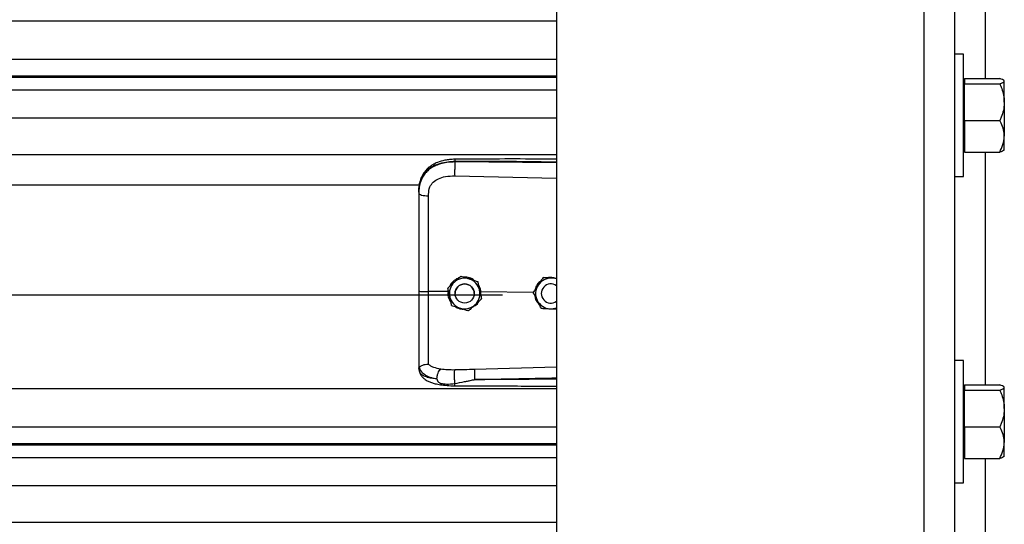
# Model space of a CAD drawing. Header units: inches. Extents: x 170 to 284, y 215 to 248.
# Tile 49 of 256: x 181.524 to 182.075, y 222.944 to 223.226. Entities that reach past the tile are written whole.
import ezdxf

# ---------------------------------------------------------------- set-up
doc = ezdxf.new("R2010")
doc.units = ezdxf.units.IN
doc.header["$LTSCALE"] = 0.25
doc.header["$MEASUREMENT"] = 0
doc.layers.add('RH BENCH MOUNT', color=7, linetype='Continuous')

msp = doc.modelspace()

# ---------------------------------------------------------------- linework, layer by layer
at = {"layer": 'RH BENCH MOUNT'}
for p, q in [((182.03003, 224.19169), (182.03003, 219.95433)), ((182.04715, 224.19169), (182.04715, 219.95433)), ((181.82458, 224.15478), (181.82458, 219.95433)), ((182.06427, 223.32431), (182.06427, 223.19356)), ((177.79226, 223.22576), (181.82458, 223.22576)), ((177.79226, 223.20438), (181.82458, 223.20438)), ((182.05222, 223.20725), (182.04715, 223.20725)), ((182.05222, 223.17301), (182.05222, 223.20725)), ((181.82458, 223.1949), (177.79226, 223.1949)), ((177.79226, 223.19426), (181.82458, 223.19426)), ((182.05277, 223.19356), (182.05277, 223.19211)), ((182.05277, 223.19356), (182.07242, 223.19356)), ((182.05277, 223.19227), (182.05222, 223.19227)), ((182.05277, 223.19211), (182.05277, 223.19066)), ((182.05277, 223.18039), (182.05277, 223.19066)), ((182.05277, 223.19066), (182.07242, 223.19066)), ((182.07499, 223.19227), (182.0748, 223.1925)), ((182.07499, 223.19211), (182.07499, 223.19227)), ((182.07499, 223.18039), (182.07499, 223.19211)), ((177.79226, 223.18724), (181.82458, 223.18724)), ((182.05277, 223.17012), (182.05277, 223.18039)), ((182.07499, 223.18039), (182.07499, 223.16129)), ((177.79226, 223.17155), (181.82458, 223.17155)), ((182.05222, 223.13877), (182.05222, 223.17301)), ((182.05277, 223.17012), (182.05277, 223.16129)), ((182.05277, 223.17012), (182.07242, 223.17012)), ((182.05277, 223.16129), (182.05277, 223.15247)), ((182.07499, 223.15375), (182.07499, 223.16129)), ((177.79226, 223.15117), (181.82458, 223.15117)), ((182.05222, 223.15375), (182.05277, 223.15375)), ((182.05277, 223.15247), (182.07242, 223.15247)), ((182.06427, 223.15247), (182.06427, 223.02235)), ((182.0748, 223.15353), (182.07499, 223.15375)), ((181.76773, 223.14695), (181.76773, 223.14737)), ((181.82458, 223.14642), (181.76773, 223.14695)), ((181.76764, 223.13917), (181.82458, 223.13796)), ((182.04715, 223.13877), (182.05222, 223.13877)), ((177.86881, 223.13409), (181.74803, 223.13409)), ((181.74754, 223.13003), (181.74754, 223.12954)), ((181.77111, 223.0831), (181.77111, 223.0831)), ((181.78053, 223.0801), (181.78053, 223.0801)), ((181.81705, 223.0823), (181.81705, 223.0823)), ((181.8181, 223.08224), (181.81705, 223.0823)), ((177.82243, 223.0727), (181.79441, 223.0727)), ((181.76391, 223.07451), (181.753, 223.07461)), ((181.7638, 223.07644), (181.7638, 223.07644)), ((181.7641, 223.0751), (181.76391, 223.07451)), ((181.76391, 223.07451), (181.76391, 223.07451)), ((181.76787, 223.07344), (181.76787, 223.07344)), ((181.77857, 223.07344), (181.77857, 223.07344)), ((181.78235, 223.07433), (181.7818, 223.07428)), ((181.78225, 223.07221), (181.78235, 223.07433)), ((181.78235, 223.07433), (181.78235, 223.07433)), ((181.81158, 223.07405), (181.78235, 223.07433)), ((181.81157, 223.07408), (181.81157, 223.07408)), ((181.81608, 223.07344), (181.81608, 223.07344)), ((181.78264, 223.07044), (181.78264, 223.07044)), ((181.82088, 223.0649), (181.82458, 223.06466)), ((182.05222, 223.03605), (182.04715, 223.03605)), ((182.05222, 223.00181), (182.05222, 223.03605)), ((181.74754, 223.03249), (181.74754, 223.03196)), ((181.74788, 223.02998), (181.74754, 223.03196)), ((181.82458, 223.03228), (181.77865, 223.03095)), ((177.79226, 223.02031), (181.82458, 223.02031)), ((182.05277, 223.02107), (182.05222, 223.02107)), ((182.05277, 223.02235), (182.05277, 223.0209)), ((182.05277, 223.02235), (182.07242, 223.02235)), ((182.05277, 223.0209), (182.05277, 223.01946)), ((182.05277, 223.00918), (182.05277, 223.01946)), ((182.05277, 223.01946), (182.07242, 223.01946)), ((182.07499, 223.02107), (182.0748, 223.02129)), ((182.07499, 223.0209), (182.07499, 223.02107)), ((182.07499, 223.00918), (182.07499, 223.0209)), ((182.05277, 222.99891), (182.05277, 223.00918)), ((182.07499, 223.00918), (182.07499, 222.99009)), ((182.05222, 222.96756), (182.05222, 223.00181)), ((177.79226, 222.99893), (181.82458, 222.99893)), ((182.05277, 222.99891), (182.05277, 222.99009)), ((182.05277, 222.99891), (182.07242, 222.99891)), ((181.82458, 222.98945), (177.79226, 222.98945)), ((182.05277, 222.99009), (182.05277, 222.98126)), ((182.07499, 222.98254), (182.07499, 222.99009)), ((177.79226, 222.98881), (181.82458, 222.98881)), ((177.79226, 222.98179), (181.82458, 222.98179)), ((182.05222, 222.98254), (182.05277, 222.98254)), ((182.05277, 222.98126), (182.07242, 222.98126)), ((182.06427, 222.98126), (182.06427, 222.85114)), ((182.0748, 222.98232), (182.07499, 222.98254)), ((182.04715, 222.96756), (182.05222, 222.96756)), ((177.79226, 222.96611), (181.82458, 222.96611)), ((177.79226, 222.94572), (181.82458, 222.94572))]:
    msp.add_line(p, q, dxfattribs=at)
at = {"layer": 'RH BENCH MOUNT', "flags": 128}
msp.add_lwpolyline([(181.74754, 223.12954), (181.74764, 223.12925), (181.74795, 223.12896), (181.74845, 223.1287), (181.74913, 223.12847), (181.74995, 223.12827), (181.75089, 223.12813), (181.75192, 223.12803), (181.753, 223.12799)], dxfattribs=at)
at = {"layer": 'RH BENCH MOUNT'}
msp.add_circle((181.77322, 223.07344), 0.00535, dxfattribs=at)
for centre, radius, start, end in [((181.77322, 223.07344), 0.00856, 132.3279, 192.3279), ((181.77322, 223.07344), 0.00856, 72.3279, 132.3279), ((181.77322, 223.07344), 0.00535, 0, 180), ((181.77322, 223.07344), 0.00856, 12.3279, 72.3279), ((181.82143, 223.07344), 0.00856, 146.2935, 206.2935), ((181.82143, 223.07344), 0.00856, 86.2935, 146.2935), ((181.82143, 223.07344), 0.00535, 53.9281, 306.0719), ((181.77322, 223.07344), 0.00856, 312.3279, 12.3279), ((181.77322, 223.07344), 0.00856, 192.3279, 252.3279), ((181.77322, 223.07344), 0.00856, 252.3279, 312.3279), ((181.82143, 223.07344), 0.00856, 206.2935, 266.2935), ((181.82143, 223.07344), 0.00856, 266.2935, 291.5923)]:
    msp.add_arc(centre, radius, start, end, dxfattribs=at)
for points, knots in [([(182.07499, 223.19211), (182.07489, 223.19231), (182.07469, 223.19272), (182.07354, 223.1932), (182.07267, 223.19348), (182.07242, 223.19356)], [0, 0, 0, 0, 0.406291, 0.827266, 1, 1, 1, 1]), ([(182.07242, 223.19066), (182.07309, 223.19089), (182.07447, 223.19134), (182.07498, 223.19185), (182.07499, 223.1921), (182.07499, 223.19211)], [0, 0, 0, 0, 0.484341, 0.986328, 1, 1, 1, 1]), ([(182.07242, 223.19066), (182.0728, 223.18979), (182.0737, 223.18773), (182.07474, 223.18431), (182.07491, 223.18171), (182.07499, 223.18039)], [0, 0, 0, 0, 0.26546, 0.628076, 1, 1, 1, 1]), ([(182.07499, 223.18039), (182.07498, 223.18015), (182.07497, 223.17861), (182.07455, 223.17574), (182.07352, 223.17257), (182.07269, 223.17072), (182.07242, 223.17012)], [0, 0, 0, 0, 0.066532, 0.435283, 0.814551, 1, 1, 1, 1]), ([(182.07499, 223.16129), (182.07489, 223.16253), (182.07469, 223.16504), (182.07354, 223.16797), (182.07267, 223.16963), (182.07242, 223.17012)], [0, 0, 0, 0, 0.406291, 0.827266, 1, 1, 1, 1]), ([(182.07242, 223.15247), (182.07309, 223.15384), (182.07447, 223.15663), (182.07498, 223.15969), (182.07499, 223.16125), (182.07499, 223.16129)], [0, 0, 0, 0, 0.484341, 0.986328, 1, 1, 1, 1]), ([(182.07473, 223.15359), (182.07467, 223.15349), (182.0745, 223.15319), (182.07353, 223.15282), (182.07267, 223.15255), (182.07242, 223.15247)], [0, 0, 0, 0, 0.237471, 0.77815, 1, 1, 1, 1]), ([(181.74754, 223.13003), (181.7476, 223.13139), (181.74772, 223.13395), (181.74869, 223.13744), (181.74998, 223.13985), (181.75134, 223.14155), (181.75243, 223.1426), (181.75348, 223.14343), (181.75447, 223.14409), (181.75571, 223.14478), (181.7573, 223.14551), (181.75997, 223.14641), (181.7635, 223.14717), (181.76641, 223.14731), (181.76773, 223.14737)], [0, 0, 0, 0, 0.130716, 0.246761, 0.357793, 0.417097, 0.479148, 0.517715, 0.55909, 0.603295, 0.663348, 0.735369, 0.879208, 1, 1, 1, 1]), ([(181.76773, 223.14695), (181.76652, 223.14692), (181.76409, 223.14685), (181.76075, 223.14623), (181.75779, 223.14529), (181.75525, 223.14407), (181.75301, 223.14253), (181.75114, 223.14069), (181.74966, 223.13856), (181.74849, 223.13599), (181.74769, 223.13293), (181.74759, 223.13067), (181.74754, 223.12954)], [0, 0, 0, 0, 0.1111704, 0.2223362, 0.3162781, 0.4102081, 0.5024031, 0.5945791, 0.6845432, 0.7745043, 0.8871807, 1, 1, 1, 1]), ([(181.76775, 223.14846), (181.76675, 223.14842), (181.76486, 223.14835), (181.76155, 223.14782), (181.75833, 223.14692), (181.75558, 223.14562), (181.75359, 223.1443), (181.75195, 223.14285), (181.75064, 223.14126), (181.74956, 223.13951), (181.7487, 223.1376), (181.74796, 223.13508), (181.74774, 223.13314), (181.74763, 223.13207)], [0, 0, 0, 0, 0.097747, 0.185161, 0.330612, 0.436467, 0.508318, 0.585006, 0.671976, 0.730795, 0.803679, 0.891544, 1, 1, 1, 1]), ([(181.76773, 223.14695), (181.76771, 223.14638), (181.76767, 223.14518), (181.76763, 223.14296), (181.76761, 223.14078), (181.76763, 223.13969), (181.76764, 223.13917)], [0, 0, 0, 0, 0.240694, 0.5, 0.759306, 1, 1, 1, 1]), ([(181.76775, 223.14844), (181.76775, 223.14845), (181.76775, 223.14846), (181.76774, 223.14834), (181.76774, 223.14805), (181.76773, 223.14764), (181.76773, 223.14737)], [0, 0, 0, 0, 0.097876, 0.335386, 0.567961, 1, 1, 1, 1]), ([(181.76773, 223.14737), (181.77404, 223.1474), (181.78728, 223.14749), (181.80623, 223.14731), (181.81887, 223.14709), (181.82458, 223.14699)], [0, 0, 0, 0, 0.33267, 0.698436, 1, 1, 1, 1]), ([(181.82458, 223.14854), (181.82168, 223.14856), (181.81105, 223.14861), (181.79211, 223.14865), (181.77607, 223.14852), (181.76775, 223.14846)], [0, 0, 0, 0, 0.153046, 0.561044, 1, 1, 1, 1]), ([(181.75342, 223.13193), (181.75342, 223.13193), (181.75352, 223.13229), (181.75402, 223.13369), (181.75556, 223.1359), (181.75862, 223.1378), (181.76274, 223.13901), (181.76589, 223.13911), (181.76764, 223.13917)], [0, 0, 0, 0, 0.000004, 0.065095, 0.26167, 0.475311, 0.709366, 1, 1, 1, 1]), ([(181.74754, 223.12954), (181.74754, 223.12591), (181.74754, 223.11864), (181.74754, 223.10756), (181.74754, 223.09638), (181.74754, 223.08541), (181.74754, 223.07816), (181.74754, 223.07468)], [0, 0, 0, 0, 0.202757, 0.406104, 0.60886, 0.812207, 1, 1, 1, 1]), ([(181.753, 223.12799), (181.75307, 223.12932), (181.75314, 223.13064), (181.75342, 223.13193), (181.75342, 223.13193)], [0, 0, 0, 0, 0.9999804, 1, 1, 1, 1]), ([(181.753, 223.07461), (181.753, 223.07461), (181.753, 223.078), (181.753, 223.08505), (181.753, 223.09572), (181.753, 223.10659), (181.753, 223.11738), (181.753, 223.12446), (181.753, 223.12799)], [0, 0, 0, 0, 0.000001, 0.187792, 0.390844, 0.593896, 0.796948, 1, 1, 1, 1]), ([(181.76746, 223.07977), (181.7684, 223.08063), (181.76965, 223.08177), (181.77082, 223.08283), (181.77111, 223.0831)], [0, 0, 0, 0, 0.749773, 1, 1, 1, 1]), ([(181.76746, 223.07977), (181.7684, 223.08063), (181.76965, 223.08177), (181.77082, 223.08283), (181.77111, 223.0831)], [0, 0, 0, 0, 0.749773, 1, 1, 1, 1]), ([(181.77111, 223.0831), (181.77151, 223.08297), (181.77301, 223.08249), (181.77463, 223.08198), (181.77582, 223.0816)], [0, 0, 0, 0, 0.264307, 1, 1, 1, 1]), ([(181.77111, 223.0831), (181.77151, 223.08297), (181.77301, 223.08249), (181.77463, 223.08198), (181.77582, 223.0816)], [0, 0, 0, 0, 0.2643068, 1, 1, 1, 1]), ([(181.7638, 223.07644), (181.76431, 223.0769), (181.76533, 223.07784), (181.76658, 223.07897), (181.76729, 223.07962), (181.76746, 223.07977)], [0, 0, 0, 0, 0.4299704, 0.8700602, 1, 1, 1, 1]), ([(181.7638, 223.07644), (181.76431, 223.0769), (181.76533, 223.07783), (181.76658, 223.07897), (181.76729, 223.07962), (181.76746, 223.07977)], [0, 0, 0, 0, 0.42997, 0.87006, 1, 1, 1, 1]), ([(181.76983, 223.08193), (181.76969, 223.0819), (181.76854, 223.08165), (181.76679, 223.08019), (181.76517, 223.07858), (181.76484, 223.07747), (181.76481, 223.07736)], [0, 0, 0, 0, 0.059315, 0.505277, 0.94972, 1, 1, 1, 1]), ([(181.77848, 223.08075), (181.77812, 223.08104), (181.77696, 223.08199), (181.77491, 223.08255), (181.77334, 223.08256), (181.7728, 223.08256)], [0, 0, 0, 0, 0.225517, 0.735556, 1, 1, 1, 1]), ([(181.77582, 223.0816), (181.776, 223.08154), (181.77746, 223.08108), (181.77906, 223.08057), (181.78038, 223.08014), (181.78053, 223.0801)], [0, 0, 0, 0, 0.115647, 0.904534, 1, 1, 1, 1]), ([(181.77582, 223.0816), (181.776, 223.08154), (181.77746, 223.08107), (181.77906, 223.08056), (181.78038, 223.08014), (181.78053, 223.0801)], [0, 0, 0, 0, 0.115647, 0.904534, 1, 1, 1, 1]), ([(181.78053, 223.0801), (181.78067, 223.07943), (181.78097, 223.07807), (181.78133, 223.07643), (181.78154, 223.07548), (181.78158, 223.07527)], [0, 0, 0, 0, 0.4299704, 0.8700602, 1, 1, 1, 1]), ([(181.78053, 223.0801), (181.78067, 223.07943), (181.78097, 223.07808), (181.78133, 223.07643), (181.78154, 223.07549), (181.78158, 223.07527)], [0, 0, 0, 0, 0.4299704, 0.8700602, 1, 1, 1, 1]), ([(181.78235, 223.07433), (181.78235, 223.07433), (181.78225, 223.07531), (181.78199, 223.0767), (181.78119, 223.07779), (181.78097, 223.07809)], [0, 0, 0, 0, 0.00002, 0.727264, 1, 1, 1, 1]), ([(181.81431, 223.07819), (181.8136, 223.07713), (181.81266, 223.07572), (181.81179, 223.07441), (181.81157, 223.07408)], [0, 0, 0, 0, 0.749773, 1, 1, 1, 1]), ([(181.81431, 223.07819), (181.8136, 223.07713), (181.81266, 223.07572), (181.81179, 223.07441), (181.81157, 223.07408)], [0, 0, 0, 0, 0.749773, 1, 1, 1, 1]), ([(181.81571, 223.08029), (181.81539, 223.08007), (181.81424, 223.07929), (181.81314, 223.07769), (181.81285, 223.07628), (181.81276, 223.07587)], [0, 0, 0, 0, 0.212514, 0.767063, 1, 1, 1, 1]), ([(181.81705, 223.0823), (181.81667, 223.08173), (181.8159, 223.08058), (181.81497, 223.07918), (181.81443, 223.07837), (181.81431, 223.07819)], [0, 0, 0, 0, 0.4299704, 0.8700602, 1, 1, 1, 1]), ([(181.81705, 223.0823), (181.81667, 223.08173), (181.8159, 223.08058), (181.81497, 223.07918), (181.81443, 223.07838), (181.81431, 223.07819)], [0, 0, 0, 0, 0.4299704, 0.8700602, 1, 1, 1, 1]), ([(181.82198, 223.08198), (181.82072, 223.08207), (181.81902, 223.08217), (181.81745, 223.08228), (181.81705, 223.0823)], [0, 0, 0, 0, 0.749773, 1, 1, 1, 1]), ([(181.82406, 223.08185), (181.8234, 223.08205), (181.82212, 223.08244), (181.82056, 223.08246), (181.81978, 223.0822), (181.81961, 223.08214)], [0, 0, 0, 0, 0.4565421, 0.8775021, 1, 1, 1, 1]), ([(181.82458, 223.08181), (181.82394, 223.08186), (181.82308, 223.08191), (181.8222, 223.08197), (181.82198, 223.08198)], [0, 0, 0, 0, 0.748622, 1, 1, 1, 1]), ([(181.74754, 223.07468), (181.74754, 223.07164), (181.74754, 223.06547), (181.74754, 223.05668), (181.74754, 223.04852), (181.74754, 223.04194), (181.74754, 223.03655), (181.74754, 223.03385), (181.74754, 223.03249)], [0, 0, 0, 0, 0.187091, 0.380392, 0.555876, 0.736448, 0.867195, 1, 1, 1, 1]), ([(181.753, 223.03392), (181.753, 223.03418), (181.753, 223.03576), (181.753, 223.03919), (181.753, 223.04479), (181.753, 223.05123), (181.753, 223.05846), (181.753, 223.06633), (181.753, 223.07186), (181.753, 223.07461), (181.753, 223.07461)], [0, 0, 0, 0, 0.031558, 0.189146, 0.346734, 0.504328, 0.661923, 0.83096, 0.999998, 1, 1, 1, 1]), ([(181.76486, 223.07161), (181.76458, 223.07286), (181.76422, 223.07451), (181.76389, 223.07606), (181.7638, 223.07644)], [0, 0, 0, 0, 0.7497734, 1, 1, 1, 1]), ([(181.76391, 223.07451), (181.76388, 223.07405), (181.76377, 223.07262), (181.76419, 223.07046), (181.76514, 223.0691), (181.76553, 223.06855)], [0, 0, 0, 0, 0.215662, 0.681463, 1, 1, 1, 1]), ([(181.78158, 223.07527), (181.78185, 223.07403), (181.78222, 223.07237), (181.78255, 223.07083), (181.78264, 223.07044)], [0, 0, 0, 0, 0.749773, 1, 1, 1, 1]), ([(181.78158, 223.07527), (181.78185, 223.07403), (181.78222, 223.07237), (181.78255, 223.07083), (181.78264, 223.07044)], [0, 0, 0, 0, 0.749773, 1, 1, 1, 1]), ([(181.81376, 223.06965), (181.81367, 223.06982), (181.81299, 223.0712), (181.81225, 223.0727), (181.81163, 223.07395), (181.81157, 223.07408)], [0, 0, 0, 0, 0.115647, 0.904534, 1, 1, 1, 1]), ([(181.8125, 223.07219), (181.81255, 223.07172), (181.8127, 223.07033), (181.81354, 223.06873), (181.81448, 223.06792), (181.81471, 223.06772)], [0, 0, 0, 0, 0.27167, 0.8211147, 1, 1, 1, 1]), ([(181.76591, 223.06678), (181.76577, 223.06745), (181.76547, 223.06881), (181.76511, 223.07045), (181.7649, 223.0714), (181.76486, 223.07161)], [0, 0, 0, 0, 0.4299704, 0.8700602, 1, 1, 1, 1]), ([(181.76591, 223.06678), (181.76631, 223.06666), (181.76781, 223.06618), (181.76943, 223.06566), (181.77062, 223.06528)], [0, 0, 0, 0, 0.264307, 1, 1, 1, 1]), ([(181.77898, 223.06711), (181.77804, 223.06626), (181.77679, 223.06511), (181.77562, 223.06405), (181.77533, 223.06378)], [0, 0, 0, 0, 0.7497734, 1, 1, 1, 1]), ([(181.77763, 223.06588), (181.77814, 223.06614), (181.77954, 223.06686), (181.78078, 223.06809), (181.78116, 223.06907), (181.78117, 223.06911)], [0, 0, 0, 0, 0.353696, 0.977746, 1, 1, 1, 1]), ([(181.78264, 223.07044), (181.78213, 223.06998), (181.78111, 223.06905), (181.77986, 223.06791), (181.77915, 223.06726), (181.77898, 223.06711)], [0, 0, 0, 0, 0.4299704, 0.8700602, 1, 1, 1, 1]), ([(181.81595, 223.06522), (181.81576, 223.06559), (181.81506, 223.06701), (181.81431, 223.06853), (181.81376, 223.06965)], [0, 0, 0, 0, 0.264307, 1, 1, 1, 1]), ([(181.76807, 223.0661), (181.76815, 223.06603), (181.76902, 223.0653), (181.77059, 223.06482), (181.77203, 223.06473), (181.77243, 223.06471)], [0, 0, 0, 0, 0.06741, 0.74151, 1, 1, 1, 1]), ([(181.77062, 223.06528), (181.77081, 223.06522), (181.77226, 223.06476), (181.77386, 223.06425), (181.77519, 223.06383), (181.77533, 223.06378)], [0, 0, 0, 0, 0.1156469, 0.9045343, 1, 1, 1, 1]), ([(181.81595, 223.06522), (181.81663, 223.06517), (181.81801, 223.06508), (181.81969, 223.06497), (181.82066, 223.06491), (181.82088, 223.0649)], [0, 0, 0, 0, 0.42997, 0.87006, 1, 1, 1, 1]), ([(181.74774, 223.03224), (181.74778, 223.03223), (181.74789, 223.03221), (181.74818, 223.0324), (181.74864, 223.03273), (181.74952, 223.03331), (181.751, 223.03393), (181.75234, 223.03392), (181.753, 223.03392)], [0, 0, 0, 0, 0.113677, 0.23335, 0.362069, 0.501916, 0.755745, 1, 1, 1, 1]), ([(181.75983, 223.0311), (181.75846, 223.03139), (181.75637, 223.03182), (181.7542, 223.03286), (181.7534, 223.03357), (181.753, 223.03392)], [0, 0, 0, 0, 0.490199, 0.743885, 1, 1, 1, 1]), ([(181.74754, 223.03249), (181.74754, 223.03249), (181.74754, 223.03248), (181.74755, 223.03237), (181.74764, 223.03229), (181.74773, 223.03222)], [0, 0, 0, 0, 0.011935, 0.118982, 1, 1, 1, 1]), ([(181.74773, 223.03224), (181.74801, 223.03152), (181.74857, 223.03003), (181.75063, 223.0282), (181.75361, 223.02664), (181.75634, 223.02602), (181.75774, 223.0257)], [0, 0, 0, 0, 0.230526, 0.473488, 0.729738, 1, 1, 1, 1]), ([(181.75774, 223.0257), (181.75719, 223.02576), (181.75589, 223.02589), (181.75449, 223.02612), (181.75353, 223.02631), (181.7523, 223.02659), (181.75062, 223.02716), (181.7488, 223.02828), (181.74819, 223.0294), (181.74788, 223.02998)], [0, 0, 0, 0, 0.1091879, 0.2608187, 0.3077984, 0.3355236, 0.5627887, 0.774954, 1, 1, 1, 1]), ([(181.7479, 223.02993), (181.74808, 223.02934), (181.74844, 223.02824), (181.74945, 223.02682), (181.75058, 223.02575), (181.75173, 223.02495), (181.75278, 223.02439), (181.75372, 223.02398), (181.75496, 223.02351), (181.75691, 223.02295), (181.75979, 223.02239), (181.76352, 223.02197), (181.7663, 223.0219), (181.76779, 223.02187)], [0, 0, 0, 0, 0.098431, 0.184822, 0.257308, 0.315887, 0.372274, 0.41214, 0.461592, 0.557588, 0.682876, 0.830318, 1, 1, 1, 1]), ([(181.75774, 223.0257), (181.75777, 223.02623), (181.75782, 223.02733), (181.75829, 223.02899), (181.759, 223.03038), (181.75956, 223.03086), (181.75983, 223.0311)], [0, 0, 0, 0, 0.240768, 0.5, 0.759232, 1, 1, 1, 1]), ([(181.76766, 223.03069), (181.76631, 223.03068), (181.76361, 223.03067), (181.7611, 223.03095), (181.75985, 223.0311)], [0, 0, 0, 0, 0.500392, 1, 1, 1, 1]), ([(181.76775, 223.02312), (181.76773, 223.02336), (181.7677, 223.02387), (181.76765, 223.02488), (181.76761, 223.02607), (181.76759, 223.02734), (181.76759, 223.02854), (181.7676, 223.02954), (181.76762, 223.03028), (181.76765, 223.03056), (181.76766, 223.03069)], [0, 0, 0, 0, 0.109851, 0.231726, 0.363178, 0.5, 0.636822, 0.768274, 0.890149, 1, 1, 1, 1]), ([(181.77865, 223.03095), (181.77681, 223.0309), (181.77315, 223.03081), (181.76949, 223.03073), (181.76766, 223.03069)], [0, 0, 0, 0, 0.49998, 1, 1, 1, 1]), ([(181.77865, 223.03095), (181.77864, 223.03071), (181.77863, 223.03035), (181.77863, 223.02948), (181.77864, 223.02871), (181.77865, 223.02785), (181.77868, 223.02669), (181.7787, 223.02585), (181.77872, 223.0253)], [0, 0, 0, 0, 0.2394508, 0.3683426, 0.4999696, 0.6316011, 0.7605056, 1, 1, 1, 1]), ([(181.75774, 223.02569), (181.75781, 223.02532), (181.75792, 223.02481), (181.75829, 223.02421), (181.75871, 223.02378), (181.75951, 223.02333), (181.76099, 223.02297), (181.76375, 223.02273), (181.76615, 223.02296), (181.76775, 223.02312)], [0, 0, 0, 0, 0.100127, 0.139586, 0.189714, 0.258234, 0.369736, 0.580348, 1, 1, 1, 1]), ([(181.76775, 223.02312), (181.76952, 223.02347), (181.77131, 223.02382), (181.77313, 223.02418), (181.7732, 223.0242), (181.77344, 223.02424), (181.7743, 223.02442), (181.77595, 223.02474), (181.77748, 223.0251), (181.77838, 223.02526), (181.77845, 223.02527)], [0, 0, 0, 0, 0.502275, 0.504579, 0.508657, 0.522131, 0.570331, 0.751426, 0.97869, 1, 1, 1, 1]), ([(181.76779, 223.02189), (181.76779, 223.02188), (181.76778, 223.02182), (181.76777, 223.02201), (181.76776, 223.02233), (181.76775, 223.02277), (181.76775, 223.02306), (181.76775, 223.02312)], [0, 0, 0, 0, 0.034367, 0.324567, 0.621015, 0.917463, 1, 1, 1, 1]), ([(181.77872, 223.0253), (181.78262, 223.02539), (181.79089, 223.02561), (181.804, 223.02589), (181.81495, 223.0261), (181.82197, 223.02623), (181.82414, 223.02627), (181.82458, 223.02627)], [0, 0, 0, 0, 0.25516, 0.541071, 0.857735, 0.971288, 1, 1, 1, 1]), ([(181.82458, 223.02563), (181.82198, 223.0256), (181.81692, 223.02553), (181.80935, 223.02545), (181.8017, 223.02538), (181.79394, 223.02533), (181.78622, 223.0253), (181.78118, 223.0253), (181.77872, 223.0253)], [0, 0, 0, 0, 0.169941, 0.331425, 0.494842, 0.670531, 0.838916, 1, 1, 1, 1]), ([(181.76779, 223.02187), (181.77199, 223.02184), (181.78096, 223.0218), (181.7953, 223.02176), (181.81004, 223.02173), (181.81999, 223.02173), (181.82458, 223.02173)], [0, 0, 0, 0, 0.221632, 0.474149, 0.757648, 1, 1, 1, 1]), ([(182.07499, 223.0209), (182.07489, 223.0211), (182.07469, 223.02152), (182.07354, 223.022), (182.07267, 223.02227), (182.07242, 223.02235)], [0, 0, 0, 0, 0.406291, 0.827266, 1, 1, 1, 1]), ([(182.07242, 223.01946), (182.07309, 223.01968), (182.07447, 223.02014), (182.07498, 223.02064), (182.07499, 223.0209), (182.07499, 223.0209)], [0, 0, 0, 0, 0.484341, 0.986328, 1, 1, 1, 1]), ([(182.07242, 223.01946), (182.0728, 223.01859), (182.0737, 223.01653), (182.07474, 223.0131), (182.07491, 223.0105), (182.07499, 223.00918)], [0, 0, 0, 0, 0.26546, 0.628076, 1, 1, 1, 1]), ([(182.07499, 223.00918), (182.07498, 223.00895), (182.07497, 223.00741), (182.07455, 223.00454), (182.07352, 223.00136), (182.07269, 222.99952), (182.07242, 222.99891)], [0, 0, 0, 0, 0.066532, 0.435283, 0.814551, 1, 1, 1, 1]), ([(182.07499, 222.99009), (182.07489, 222.99132), (182.07469, 222.99384), (182.07354, 222.99676), (182.07267, 222.99843), (182.07242, 222.99891)], [0, 0, 0, 0, 0.406291, 0.827266, 1, 1, 1, 1]), ([(182.07242, 222.98126), (182.07309, 222.98263), (182.07447, 222.98543), (182.07498, 222.98848), (182.07499, 222.99004), (182.07499, 222.99009)], [0, 0, 0, 0, 0.484341, 0.986328, 1, 1, 1, 1]), ([(182.07473, 222.98238), (182.07467, 222.98229), (182.0745, 222.98199), (182.07353, 222.98161), (182.07267, 222.98134), (182.07242, 222.98126)], [0, 0, 0, 0, 0.237471, 0.77815, 1, 1, 1, 1])]:
    msp.add_open_spline(points, degree=3, knots=knots, dxfattribs=at)
msp.add_open_spline([(181.74754, 223.07468), (181.74762, 223.07467), (181.74778, 223.07466), (181.74903, 223.07463), (181.75083, 223.07462), (181.75227, 223.07461), (181.753, 223.07461)], degree=3, dxfattribs=at)

doc.saveas('drawing.dxf')
